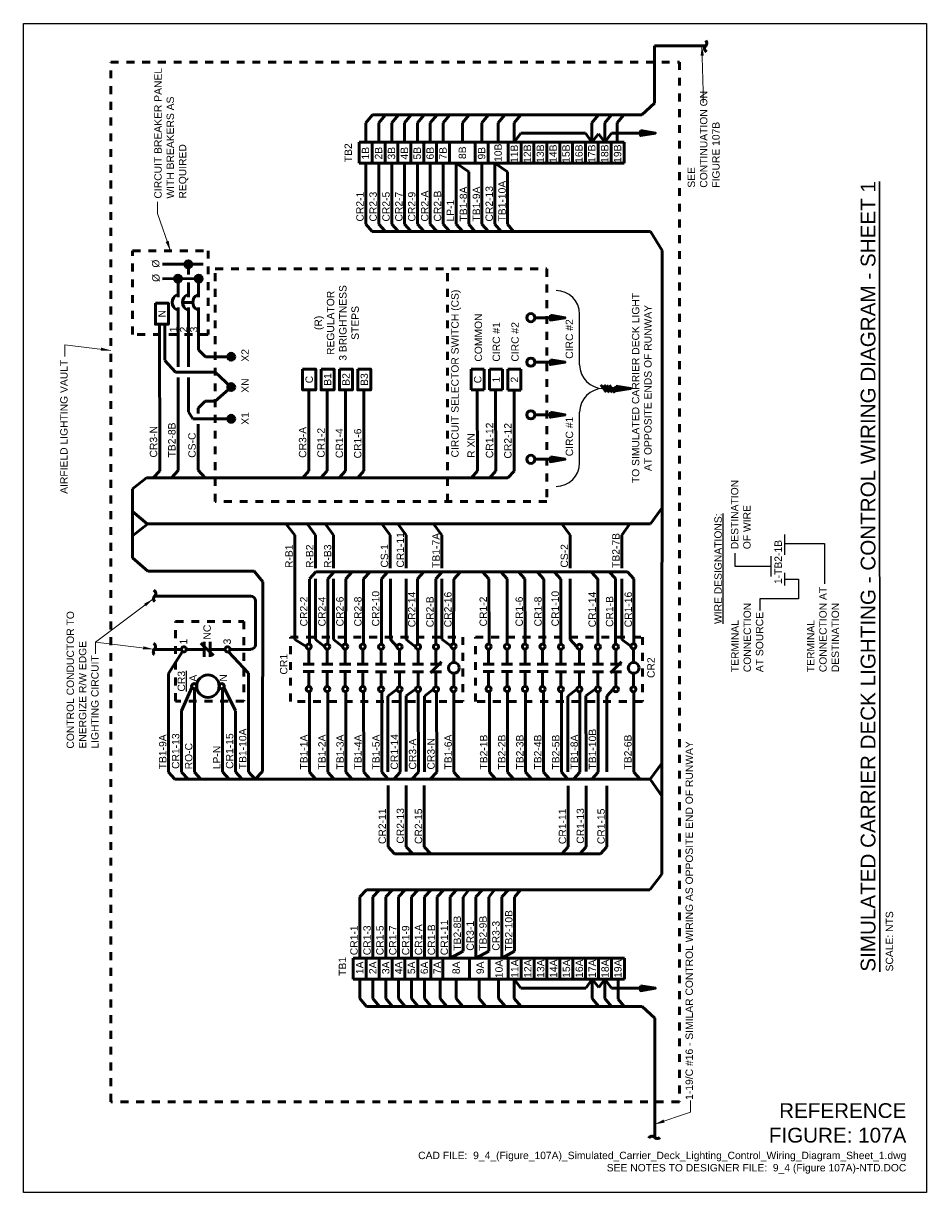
# Model space of a CAD drawing. Header units: inches. Extents: x 0 to 37.9, y 0 to 42.2.
import ezdxf
from ezdxf.enums import TextEntityAlignment as Align

# ---------------------------------------------------------------- set-up
doc = ezdxf.new("R2010")
doc.units = ezdxf.units.IN
doc.header["$LTSCALE"] = 0.5
doc.header["$MEASUREMENT"] = 0
doc.linetypes.add('HIDDEN2', pattern=[0.1875, 0.125, -0.0625])
doc.layers.get('0').update_dxf_attribs({"linetype": 'CONTINUOUS', "lineweight": 35})
for name, color, linetype, lineweight in [('E-AFLD-CIRC-SERS', 203, 'CONTINUOUS', 50), ('E-AFLD-DEVC', 23, 'CONTINUOUS', 50), ('E-AFLD-JBOX', 23, 'CONTINUOUS', 50), ('E-POWR-CIRC', 83, 'CONTINUOUS', 50), ('E-POWR-SWCH', 163, 'CONTINUOUS', 50), ('E-POWR-SWCH @ 1', 163, 'CONTINUOUS', 50), ('G-ANNO-RDME', 5, 'CONTINUOUS', 18)]:
    doc.layers.add(name, color=color, linetype=linetype, lineweight=lineweight)
doc.layers.add('G-ANNO-TEXT', color=7, linetype='CONTINUOUS')
doc.layers.add('G-ANNO-TTLB', color=7, linetype='CONTINUOUS')
doc.styles.add('00-E-TITLE-1_1', font='arial.ttf', dxfattribs={"height": 0.1875})
doc.styles.add('01-E-BLDG-1_1', font='arial.ttf', dxfattribs={"height": 0.09375})
doc.styles.add('ARIAL', font='arial.ttf')
doc.dimstyles.new('01-E-BLDG-1_1', dxfattribs={"dimtxt": 0.09375, "dimasz": 0.125, "dimexe": 0.0625, "dimexo": 0.0625, "dimgap": 0.0625, "dimtad": 1, "dimdec": 4, "dimzin": 3, "dimdsep": 46, "dimlunit": 4, "dimtxsty": '01-E-BLDG-1_1', "dimcen": 0.0625, "dimclrd": 1, "dimclre": 1, "dimclrt": 256, "dimazin": 0, "dimtfac": 1, "dimtdec": 4, "dimtmove": 1, "dimatfit": 3, "dimfxl": 1, "dimfrac": 2, "dimtolj": 1, "dimtzin": 3, "dimlwd": 0, "dimlwe": 0, "dimarcsym": 0})

# ---------------------------------------------------------------- blocks, each defined once
blk = doc.blocks.new('CPLTM')
at = {"color": 0, "linetype": 'Continuous'}
for centre, radius, start, end in [((-0.042, 0.046), 0.0616, 312.3419, 63.549), ((0.042, -0.044), 0.0612, 133.6326, 226.6061)]:
    blk.add_arc(centre, radius, start, end, dxfattribs=at)
blk = doc.blocks.new('G-TDT2')
at = {"linetype": 'ByBlock', "lineweight": -2}
h = blk.add_hatch(color=256, dxfattribs=at)
edge = h.paths.add_edge_path()
edge.add_arc((0, 0), 0.0444, 0, 360)
at = {"color": 0, "linetype": 'ByBlock', "lineweight": -2}
blk.add_circle((0, 0), 0.0444, dxfattribs=at)
blk = doc.blocks.new('CBMCAS')
at = {"color": 0, "linetype": 'Continuous'}
for p, q in [((-0.5, 0), (-0.315, 0)), ((0, 0), (-0.186, 0))]:
    blk.add_line(p, q, dxfattribs=at)
blk.add_arc((-0.25, -0.031), 0.106, 26.1692, 153.8303, dxfattribs=at)
at = {"linetype": 'Continuous', "style": 'ARIAL'}
for p in [(-0.071, 0.1), (-0.247, -0.078)]:
    blk.add_attdef('MOLDEDCASE_CB_1', text='', height=0.0938, dxfattribs=at).set_placement(p, align=Align.MIDDLE)
blk = doc.blocks.new('HRUN1')
at = {"linetype": 'Continuous'}
h = blk.add_hatch(color=0, dxfattribs=at)
h.dxf.hatch_style = 1
h.paths.add_polyline_path([(-0.092, 0.0625), (-0.092, -0.0625), (0.283, 0)])
at = {"linetype": 'Continuous', "flags": 128}
blk.add_lwpolyline([(-0.092, 0.0625), (0.283, 0), (-0.092, -0.0625)], close=True, dxfattribs=at)
blk = doc.blocks.new('RCNC')
at = {"color": 0, "linetype": 'Continuous'}
for p, q in [((0, 0), (0, -0.41675)), ((-0.176625, -0.676625), (0.17675, -0.32325)), ((-0.208375, -0.41675), (0.208375, -0.41675)), ((-0.208375, -0.58325), (0.208375, -0.58325)), ((0, -0.58325), (0, -1))]:
    blk.add_line(p, q, dxfattribs=at)

msp = doc.modelspace()

# ---------------------------------------------------------------- linework, layer by layer
at = {"layer": 'E-AFLD-DEVC'}
for p, q in [((4.266, 13.34), (4.266, 13.075)), ((4.432, 13.34), (4.266, 13.34)), ((4.598, 13.34), (4.432, 13.34)), ((4.432, 13.075), (4.432, 13.34)), ((4.596, 13.34), (4.596, 13.075)), ((4.761, 13.34), (4.596, 13.34)), ((4.759, 13.34), (4.759, 13.075)), ((4.925, 13.34), (4.759, 13.34)), ((4.923, 13.34), (4.923, 13.075)), ((5.089, 13.34), (4.923, 13.34)), ((5.086, 13.34), (5.086, 13.075)), ((5.252, 13.34), (5.086, 13.34)), ((5.25, 13.34), (5.25, 13.075)), ((5.416, 13.34), (5.25, 13.34)), ((5.414, 13.34), (5.414, 13.075)), ((5.741, 13.34), (5.414, 13.34)), ((5.741, 13.34), (5.741, 13.075)), ((5.905, 13.34), (5.741, 13.34)), ((5.905, 13.34), (5.905, 13.075)), ((6.157, 13.34), (5.905, 13.34)), ((6.157, 13.075), (6.157, 13.34)), ((6.323, 13.34), (6.157, 13.34)), ((6.323, 13.34), (6.323, 13.075)), ((6.488, 13.34), (6.323, 13.34)), ((6.486, 13.34), (6.486, 13.075)), ((6.652, 13.34), (6.486, 13.34)), ((6.65, 13.34), (6.65, 13.075)), ((6.816, 13.34), (6.65, 13.34)), ((6.814, 13.34), (6.814, 13.075)), ((6.979, 13.34), (6.814, 13.34)), ((6.977, 13.34), (6.977, 13.075)), ((7.143, 13.34), (6.977, 13.34)), ((7.141, 13.34), (7.141, 13.075)), ((7.307, 13.34), (7.141, 13.34)), ((7.304, 13.34), (7.304, 13.075)), ((7.47, 13.34), (7.304, 13.34)), ((7.468, 13.34), (7.468, 13.075)), ((7.634, 13.34), (7.468, 13.34)), ((7.634, 13.075), (7.634, 13.34)), ((4.266, 13.075), (4.432, 13.075)), ((4.432, 13.075), (4.598, 13.075)), ((4.596, 13.075), (4.761, 13.075)), ((4.759, 13.075), (4.925, 13.075)), ((4.923, 13.075), (5.089, 13.075)), ((5.086, 13.075), (5.252, 13.075)), ((5.25, 13.075), (5.416, 13.075)), ((5.414, 13.075), (5.741, 13.075)), ((5.741, 13.075), (5.905, 13.075)), ((5.905, 13.075), (6.157, 13.075)), ((6.157, 13.075), (6.323, 13.075)), ((6.323, 13.075), (6.488, 13.075)), ((6.486, 13.075), (6.652, 13.075)), ((6.65, 13.075), (6.816, 13.075)), ((6.814, 13.075), (6.979, 13.075)), ((6.977, 13.075), (7.143, 13.075)), ((7.141, 13.075), (7.307, 13.075)), ((7.304, 13.075), (7.47, 13.075)), ((7.468, 13.075), (7.634, 13.075)), ((5.689, 10.459), (5.689, 10.194)), ((5.855, 10.459), (5.689, 10.459)), ((5.855, 10.194), (5.855, 10.459)), ((5.922, 10.459), (5.922, 10.194)), ((6.088, 10.459), (5.922, 10.459)), ((6.088, 10.194), (6.088, 10.459)), ((6.155, 10.458), (6.155, 10.192)), ((6.321, 10.458), (6.155, 10.458)), ((6.321, 10.192), (6.321, 10.458)), ((5.689, 10.194), (5.855, 10.194)), ((5.922, 10.194), (6.088, 10.194)), ((6.155, 10.192), (6.321, 10.192)), ((4.19, 2.713), (4.19, 2.979)), ((4.19, 2.979), (4.356, 2.979)), ((4.356, 2.979), (4.356, 2.713)), ((4.356, 2.979), (4.522, 2.979)), ((4.52, 2.713), (4.52, 2.979)), ((4.52, 2.979), (4.686, 2.979)), ((4.684, 2.713), (4.684, 2.979)), ((4.684, 2.979), (4.849, 2.979)), ((4.847, 2.713), (4.847, 2.979)), ((4.847, 2.979), (5.013, 2.979)), ((5.011, 2.713), (5.011, 2.979)), ((5.011, 2.979), (5.177, 2.979)), ((5.011, 2.979), (5.252, 2.979)), ((5.175, 2.713), (5.175, 2.979)), ((5.175, 2.979), (5.415, 2.979)), ((5.329, 2.713), (5.329, 2.979)), ((5.415, 2.979), (5.666, 2.979)), ((5.666, 2.713), (5.666, 2.979)), ((5.666, 2.979), (5.918, 2.979)), ((5.918, 2.713), (5.918, 2.979)), ((5.918, 2.979), (6.159, 2.979)), ((6.159, 2.979), (6.159, 2.713)), ((6.159, 2.979), (6.325, 2.979)), ((6.325, 2.979), (6.491, 2.979)), ((6.325, 2.979), (6.325, 2.713)), ((6.489, 2.713), (6.489, 2.979)), ((6.489, 2.979), (6.654, 2.979)), ((6.652, 2.713), (6.652, 2.979)), ((6.652, 2.979), (6.818, 2.979)), ((6.816, 2.713), (6.816, 2.979)), ((6.816, 2.979), (6.982, 2.979)), ((6.979, 2.713), (6.979, 2.979)), ((6.979, 2.979), (7.145, 2.979)), ((7.143, 2.713), (7.143, 2.979)), ((7.143, 2.979), (7.309, 2.979)), ((7.307, 2.713), (7.307, 2.979)), ((7.307, 2.979), (7.472, 2.979)), ((7.47, 2.713), (7.47, 2.979)), ((7.47, 2.979), (7.636, 2.979)), ((7.636, 2.979), (7.636, 2.713)), ((4.356, 2.713), (4.19, 2.713)), ((4.522, 2.713), (4.356, 2.713)), ((4.686, 2.713), (4.52, 2.713)), ((4.849, 2.713), (4.684, 2.713)), ((5.013, 2.713), (4.847, 2.713)), ((5.177, 2.713), (5.011, 2.713)), ((5.415, 2.713), (5.175, 2.713)), ((5.666, 2.713), (5.415, 2.713)), ((5.918, 2.713), (5.666, 2.713)), ((6.159, 2.713), (5.918, 2.713)), ((6.325, 2.713), (6.159, 2.713)), ((6.491, 2.713), (6.325, 2.713)), ((6.654, 2.713), (6.489, 2.713)), ((6.818, 2.713), (6.652, 2.713)), ((6.982, 2.713), (6.816, 2.713)), ((7.145, 2.713), (6.979, 2.713)), ((7.309, 2.713), (7.143, 2.713)), ((7.472, 2.713), (7.307, 2.713)), ((7.636, 2.713), (7.47, 2.713))]:
    msp.add_line(p, q, dxfattribs=at)
at = {"layer": 'E-AFLD-DEVC', "linetype": 'HIDDEN2'}
for p, q in [((1.388, 10.899), (1.388, 11.963)), ((1.388, 11.963), (2.347, 11.963)), ((2.347, 11.963), (2.347, 10.899)), ((2.438, 8.777), (2.438, 11.733)), ((2.438, 11.733), (6.648, 11.733)), ((5.39, 8.777), (5.39, 11.733)), ((6.648, 11.733), (6.648, 8.777)), ((2.347, 10.899), (1.388, 10.899)), ((6.648, 8.777), (2.438, 8.777)), ((1.934, 6.242), (1.934, 7.255)), ((1.934, 7.255), (2.801, 7.255)), ((2.801, 7.255), (2.801, 6.242)), ((3.393, 6.239), (3.393, 7.056)), ((3.393, 7.056), (5.581, 7.056)), ((5.581, 7.056), (5.581, 6.239)), ((5.743, 6.239), (5.743, 7.056)), ((5.743, 7.056), (7.865, 7.056)), ((7.865, 7.056), (7.865, 6.239)), ((2.801, 6.242), (1.934, 6.242)), ((5.581, 6.239), (3.393, 6.239)), ((7.865, 6.239), (5.743, 6.239))]:
    msp.add_line(p, q, dxfattribs=at)
at = {"layer": 'E-AFLD-DEVC'}
for points in [[(1.677, 11.295), (1.677, 11.029), (1.843, 11.029), (1.843, 11.295)], [(3.548, 10.459), (3.548, 10.194), (3.714, 10.194), (3.714, 10.459)], [(3.782, 10.46), (3.782, 10.195), (3.947, 10.195), (3.947, 10.46)], [(4.015, 10.46), (4.015, 10.195), (4.181, 10.195), (4.181, 10.46)], [(4.248, 10.459), (4.248, 10.194), (4.414, 10.194), (4.414, 10.459)]]:
    msp.add_lwpolyline(points, close=True, dxfattribs=at)
for centre, radius in [((5.469, 6.664), 0.0685), ((7.753, 6.664), 0.0685), ((2.345, 6.432), 0.143)]:
    msp.add_circle(centre, radius, dxfattribs=at)
at = {"layer": 'E-AFLD-JBOX', "linetype": 'HIDDEN2'}
for p, q in [((1.11, 1.153), (1.11, 14.359)), ((1.11, 14.359), (8.334, 14.359)), ((8.334, 14.359), (8.334, 1.153)), ((8.334, 1.153), (1.11, 1.153))]:
    msp.add_line(p, q, dxfattribs=at)
at = {"layer": 'E-POWR-CIRC'}
for p, q in [((8.019, 13.838), (8.019, 14.565)), ((8.019, 14.565), (8.669, 14.565)), ((7.858, 13.689), (8.019, 13.838)), ((4.35, 13.588), (4.434, 13.689)), ((4.434, 13.689), (7.858, 13.689)), ((4.516, 13.588), (4.6, 13.689)), ((4.679, 13.588), (4.764, 13.689)), ((4.843, 13.588), (4.928, 13.689)), ((5.007, 13.588), (5.091, 13.689)), ((5.17, 13.588), (5.255, 13.689)), ((5.334, 13.588), (5.419, 13.689)), ((5.577, 13.588), (5.662, 13.689)), ((5.825, 13.588), (5.91, 13.689)), ((6.031, 13.588), (6.116, 13.689)), ((6.234, 13.587), (6.32, 13.689)), ((7.222, 13.588), (7.307, 13.689)), ((7.386, 13.588), (7.471, 13.689)), ((7.545, 13.588), (7.63, 13.689)), ((4.35, 13.34), (4.35, 13.588)), ((4.516, 13.34), (4.516, 13.588)), ((4.679, 13.34), (4.679, 13.588)), ((4.843, 13.34), (4.843, 13.588)), ((5.007, 13.34), (5.007, 13.588)), ((5.17, 13.34), (5.17, 13.588)), ((5.334, 13.34), (5.334, 13.588)), ((5.577, 13.34), (5.577, 13.588)), ((5.825, 13.34), (5.825, 13.588)), ((6.031, 13.34), (6.031, 13.588)), ((6.234, 13.34), (6.234, 13.587)), ((7.222, 13.34), (7.222, 13.588)), ((7.386, 13.34), (7.386, 13.588)), ((7.545, 13.34), (7.545, 13.588)), ((6.236, 13.34), (6.32, 13.457)), ((6.32, 13.457), (7.143, 13.457)), ((7.143, 13.457), (7.222, 13.34)), ((7.222, 13.34), (7.307, 13.447)), ((7.307, 13.447), (7.386, 13.34)), ((7.386, 13.34), (7.47, 13.457)), ((7.47, 13.457), (8.029, 13.457)), ((4.35, 13.077), (4.35, 12.299)), ((4.516, 13.077), (4.516, 12.299)), ((4.679, 13.077), (4.679, 12.299)), ((4.843, 13.077), (4.843, 12.299)), ((5.007, 13.077), (5.007, 12.299)), ((5.17, 13.077), (5.17, 12.299)), ((5.334, 13.077), (5.334, 12.299)), ((5.498, 13.075), (5.498, 12.299)), ((5.498, 13.075), (5.661, 12.964)), ((5.825, 13.077), (5.825, 12.299)), ((5.989, 13.075), (6.152, 12.964)), ((5.989, 13.075), (5.989, 12.299)), ((5.661, 12.964), (5.661, 12.3)), ((6.152, 12.964), (6.152, 12.3)), ((4.35, 12.299), (4.433, 12.207)), ((7.967, 12.207), (4.433, 12.207)), ((4.516, 12.299), (4.597, 12.21)), ((4.679, 12.299), (4.761, 12.21)), ((4.843, 12.299), (4.924, 12.21)), ((5.007, 12.299), (5.088, 12.21)), ((5.17, 12.299), (5.252, 12.21)), ((5.334, 12.299), (5.415, 12.21)), ((5.498, 12.299), (5.581, 12.207)), ((5.661, 12.3), (5.734, 12.207)), ((5.825, 12.299), (5.909, 12.207)), ((5.989, 12.299), (6.072, 12.207)), ((6.152, 12.3), (6.225, 12.207)), ((8.116, 11.965), (7.967, 12.207)), ((8.113, 4.043), (8.116, 11.965)), ((1.768, 11.791), (2.286, 11.791)), ((2.096, 11.659), (2.096, 11.791)), ((1.768, 11.606), (2.286, 11.61)), ((1.965, 11.557), (1.965, 11.607)), ((2.226, 11.557), (2.226, 11.609)), ((2.021, 11.307), (2.151, 11.307)), ((1.731, 11.028), (1.732, 9.169)), ((1.796, 10.573), (1.796, 11.028)), ((1.965, 10.487), (1.965, 11.057)), ((2.096, 10.487), (2.096, 11.057)), ((2.226, 10.705), (2.226, 11.057)), ((6.499, 11.112), (6.883, 11.112)), ((2.312, 10.616), (2.226, 10.705)), ((1.933, 10.419), (1.796, 10.57)), ((2.64, 10.616), (2.312, 10.616)), ((6.499, 10.547), (6.883, 10.547)), ((2.437, 10.419), (1.933, 10.419)), ((2.64, 10.231), (2.437, 10.419)), ((1.966, 10.352), (1.966, 9.17)), ((2.096, 10.352), (2.096, 9.918)), ((7.402, 10.165), (7.338, 10.261)), ((7.441, 10.163), (7.377, 10.259)), ((7.478, 10.161), (7.414, 10.257)), ((7.512, 10.158), (7.448, 10.254)), ((2.437, 10.052), (2.64, 10.231)), ((3.626, 10.19), (3.627, 9.165)), ((3.859, 10.191), (3.861, 9.167)), ((4.093, 10.191), (4.094, 9.167)), ((4.326, 10.19), (4.327, 9.165)), ((5.767, 10.19), (5.768, 9.165)), ((6, 10.19), (6.001, 9.165)), ((6.233, 10.188), (6.234, 9.164)), ((7.367, 10.213), (7.714, 10.213)), ((2.22, 9.965), (2.31, 10.052)), ((2.22, 9.895), (2.22, 9.965)), ((2.31, 10.052), (2.437, 10.052)), ((2.096, 9.918), (2.153, 9.828)), ((2.153, 9.828), (2.64, 9.828)), ((6.499, 9.879), (6.883, 9.879)), ((2.22, 9.761), (2.219, 9.175)), ((6.499, 9.314), (6.883, 9.314)), ((1.388, 8.938), (1.565, 9.077)), ((1.565, 9.077), (6.155, 9.077)), ((1.732, 9.169), (1.649, 9.077)), ((1.966, 9.17), (1.881, 9.077)), ((2.219, 9.175), (2.308, 9.077)), ((3.627, 9.165), (3.546, 9.076)), ((3.861, 9.167), (3.779, 9.078)), ((4.094, 9.167), (4.012, 9.078)), ((4.327, 9.165), (4.246, 9.076)), ((5.768, 9.165), (5.687, 9.076)), ((6.001, 9.165), (5.92, 9.076)), ((6.234, 9.164), (6.155, 9.077)), ((1.388, 8.062), (1.388, 8.938)), ((1.572, 8.496), (1.388, 8.651)), ((7.966, 8.496), (8.113, 8.695)), ((1.388, 8.341), (1.579, 8.496)), ((1.579, 8.496), (7.966, 8.496)), ((3.447, 8.349), (3.339, 8.489)), ((3.71, 8.349), (3.61, 8.489)), ((3.938, 8.35), (3.838, 8.49)), ((4.661, 8.35), (4.556, 8.496)), ((4.862, 8.35), (4.757, 8.496)), ((5.315, 8.35), (5.211, 8.496)), ((6.945, 8.35), (6.841, 8.496)), ((7.601, 8.35), (7.706, 8.496)), ((3.447, 8.349), (3.447, 7.025)), ((3.71, 7.933), (3.71, 8.349)), ((3.938, 7.933), (3.938, 8.35)), ((4.661, 7.933), (4.661, 8.35)), ((4.862, 7.933), (4.862, 8.35)), ((5.315, 7.933), (5.315, 8.35)), ((6.945, 7.933), (6.945, 8.35)), ((7.601, 7.933), (7.601, 8.35)), ((1.579, 7.892), (1.388, 8.062)), ((2.933, 7.892), (1.579, 7.892)), ((3.044, 7.758), (2.933, 7.892)), ((3.635, 7.796), (3.716, 7.885)), ((3.716, 7.885), (7.677, 7.886)), ((3.866, 7.796), (3.947, 7.885)), ((4.095, 7.796), (4.176, 7.885)), ((4.323, 7.796), (4.404, 7.885)), ((4.549, 7.794), (4.63, 7.883)), ((5.008, 7.794), (5.089, 7.883)), ((5.238, 7.795), (5.32, 7.884)), ((5.467, 7.792), (5.548, 7.881)), ((5.915, 7.797), (5.834, 7.886)), ((6.146, 7.797), (6.064, 7.886)), ((6.372, 7.797), (6.291, 7.886)), ((6.611, 7.793), (6.53, 7.882)), ((6.829, 7.793), (6.748, 7.882)), ((7.299, 7.793), (7.217, 7.882)), ((7.521, 7.8), (7.439, 7.889)), ((7.757, 7.796), (7.676, 7.885)), ((3.036, 5.35), (3.044, 7.758)), ((3.635, 6.965), (3.635, 7.793)), ((3.711, 7.795), (3.711, 7.025)), ((3.866, 6.968), (3.866, 7.795)), ((3.939, 7.795), (3.939, 7.025)), ((4.094, 6.968), (4.095, 7.795)), ((4.322, 6.965), (4.323, 7.795)), ((4.548, 6.965), (4.549, 7.794)), ((4.664, 7.795), (4.664, 7.024)), ((4.865, 7.795), (4.865, 7.025)), ((5.007, 6.964), (5.008, 7.794)), ((5.238, 6.964), (5.238, 7.795)), ((5.318, 7.795), (5.318, 7.029)), ((5.466, 6.972), (5.467, 7.792)), ((5.916, 6.967), (5.915, 7.796)), ((6.146, 6.968), (6.146, 7.796)), ((6.373, 6.968), (6.372, 7.796)), ((6.612, 6.963), (6.611, 7.793)), ((6.83, 6.965), (6.829, 7.793)), ((6.948, 7.796), (6.948, 7.025)), ((7.299, 6.965), (7.299, 7.796)), ((7.521, 6.964), (7.521, 7.8)), ((7.603, 7.796), (7.603, 7.025)), ((7.757, 6.971), (7.757, 7.796)), ((2.889, 7.574), (1.668, 7.574)), ((2.948, 6.959), (2.948, 7.515)), ((3.447, 7.025), (3.593, 6.935)), ((3.711, 7.025), (3.827, 6.935)), ((3.939, 7.025), (4.055, 6.935)), ((4.664, 7.024), (4.747, 6.932)), ((4.865, 7.025), (4.982, 6.932)), ((5.318, 7.029), (5.433, 6.939)), ((6.948, 7.025), (7.032, 6.933)), ((7.603, 7.025), (7.717, 6.939)), ((1.665, 6.9), (2.008, 6.9)), ((1.843, 6.595), (2.023, 6.873)), ((2.073, 6.9), (2.109, 6.9)), ((2.858, 6.597), (2.607, 6.87)), ((2.627, 6.9), (2.889, 6.9)), ((5.469, 6.907), (5.469, 6.736)), ((7.753, 6.907), (7.753, 6.736)), ((1.843, 6.595), (1.843, 5.342)), ((2.858, 6.597), (2.859, 5.343)), ((5.469, 6.427), (5.469, 6.595)), ((7.753, 6.427), (7.753, 6.595)), ((2.009, 6.118), (2.141, 6.417)), ((2.172, 6.399), (2.172, 5.342)), ((2.529, 6.401), (2.529, 5.343)), ((2.695, 6.123), (2.547, 6.415)), ((4.631, 6.306), (4.747, 6.393)), ((4.862, 6.309), (4.982, 6.393)), ((5.096, 6.306), (5.21, 6.393)), ((6.916, 6.306), (7.032, 6.393)), ((7.147, 6.309), (7.266, 6.393)), ((7.413, 6.306), (7.494, 6.395)), ((3.636, 6.366), (3.636, 5.339)), ((3.867, 6.363), (3.867, 5.339)), ((4.095, 6.363), (4.095, 5.339)), ((4.323, 6.366), (4.324, 5.339)), ((4.554, 6.362), (4.552, 5.339)), ((4.632, 5.344), (4.631, 6.306)), ((4.785, 6.363), (4.787, 5.338)), ((4.864, 5.347), (4.862, 6.309)), ((5.017, 6.361), (5.018, 5.341)), ((5.097, 5.344), (5.096, 6.306)), ((5.25, 6.363), (5.251, 5.338)), ((5.47, 6.363), (5.469, 5.338)), ((5.92, 6.366), (5.92, 5.339)), ((6.151, 6.363), (6.151, 5.339)), ((6.379, 6.363), (6.38, 5.339)), ((6.607, 6.366), (6.608, 5.339)), ((6.838, 6.363), (6.837, 5.339)), ((6.917, 5.344), (6.916, 6.306)), ((7.07, 6.363), (7.071, 5.338)), ((7.148, 5.347), (7.147, 6.309)), ((7.301, 6.361), (7.302, 5.341)), ((7.414, 5.344), (7.413, 6.306)), ((7.755, 6.363), (7.754, 5.338)), ((2.009, 6.12), (2.009, 5.342)), ((2.695, 6.121), (2.695, 5.343)), ((2.944, 5.25), (3.036, 5.35)), ((7.963, 5.25), (8.114, 5.459)), ((1.843, 5.342), (1.926, 5.25)), ((7.963, 5.25), (1.926, 5.25)), ((2.009, 5.342), (2.092, 5.25)), ((2.172, 5.342), (2.256, 5.25)), ((2.529, 5.343), (2.614, 5.25)), ((2.695, 5.343), (2.78, 5.25)), ((2.859, 5.343), (2.944, 5.25)), ((3.636, 5.339), (3.717, 5.25)), ((3.867, 5.339), (3.948, 5.25)), ((4.095, 5.339), (4.177, 5.25)), ((4.324, 5.339), (4.405, 5.25)), ((4.552, 5.339), (4.634, 5.25)), ((4.787, 5.338), (4.705, 5.249)), ((5.018, 5.341), (4.937, 5.252)), ((5.251, 5.338), (5.17, 5.249)), ((5.469, 5.338), (5.55, 5.249)), ((5.92, 5.339), (6.002, 5.25)), ((6.151, 5.339), (6.232, 5.25)), ((6.38, 5.339), (6.461, 5.25)), ((6.608, 5.339), (6.69, 5.25)), ((6.837, 5.339), (6.918, 5.25)), ((7.071, 5.338), (6.99, 5.249)), ((7.302, 5.341), (7.221, 5.252)), ((7.754, 5.338), (7.835, 5.249)), ((8.114, 5.029), (7.963, 5.25)), ((4.633, 5.171), (4.633, 4.393)), ((4.863, 5.171), (4.863, 4.393)), ((5.092, 5.171), (5.092, 4.393)), ((6.921, 5.168), (6.921, 4.39)), ((7.15, 5.168), (7.15, 4.39)), ((7.413, 5.168), (7.413, 4.39)), ((4.633, 4.393), (4.716, 4.301)), ((4.863, 4.393), (4.947, 4.301)), ((5.092, 4.393), (5.176, 4.301)), ((6.921, 4.39), (6.842, 4.303)), ((7.15, 4.39), (7.07, 4.303)), ((7.413, 4.39), (7.333, 4.303)), ((7.333, 4.303), (4.716, 4.301)), ((7.958, 3.847), (8.113, 4.043)), ((4.274, 3.755), (4.359, 3.847)), ((4.274, 2.976), (4.274, 3.755)), ((4.359, 3.847), (7.958, 3.847)), ((4.44, 3.755), (4.525, 3.847)), ((4.44, 2.976), (4.44, 3.755)), ((4.604, 3.755), (4.688, 3.847)), ((4.604, 2.976), (4.604, 3.755)), ((4.767, 3.755), (4.852, 3.847)), ((4.767, 2.976), (4.767, 3.755)), ((4.931, 3.755), (5.016, 3.847)), ((4.931, 2.976), (4.931, 3.755)), ((5.095, 3.755), (5.179, 3.847)), ((5.095, 2.976), (5.095, 3.755)), ((5.258, 3.755), (5.343, 3.847)), ((5.258, 2.976), (5.258, 3.755)), ((5.422, 3.755), (5.503, 3.844)), ((5.422, 2.979), (5.422, 3.755)), ((5.586, 3.753), (5.659, 3.847)), ((5.586, 3.065), (5.586, 3.753)), ((5.749, 3.755), (5.834, 3.847)), ((5.749, 2.979), (5.749, 3.755)), ((5.913, 3.753), (5.986, 3.847)), ((5.913, 3.065), (5.913, 3.753)), ((6.077, 3.755), (6.161, 3.847)), ((6.077, 2.979), (6.077, 3.755)), ((6.24, 3.753), (6.314, 3.847)), ((6.24, 3.065), (6.24, 3.753)), ((5.422, 2.979), (5.586, 3.065)), ((5.749, 2.979), (5.913, 3.065)), ((6.077, 2.979), (6.24, 3.065)), ((4.274, 2.713), (4.274, 2.465)), ((4.44, 2.713), (4.44, 2.465)), ((4.604, 2.713), (4.604, 2.465)), ((4.767, 2.713), (4.767, 2.465)), ((4.931, 2.713), (4.931, 2.465)), ((5.095, 2.713), (5.095, 2.465)), ((5.295, 2.713), (5.295, 2.466)), ((5.499, 2.713), (5.499, 2.465)), ((5.792, 2.713), (5.792, 2.466)), ((6.038, 2.713), (6.038, 2.466)), ((6.236, 2.713), (6.236, 2.464)), ((6.236, 2.713), (6.32, 2.596)), ((7.145, 2.596), (7.225, 2.713)), ((7.225, 2.713), (7.225, 2.466)), ((7.225, 2.713), (7.309, 2.606)), ((7.309, 2.606), (7.388, 2.713)), ((7.388, 2.713), (7.388, 2.466)), ((7.388, 2.713), (7.472, 2.596)), ((7.555, 2.713), (7.555, 2.455)), ((6.32, 2.596), (7.145, 2.596)), ((7.472, 2.596), (8.029, 2.596)), ((4.274, 2.465), (4.359, 2.365)), ((4.44, 2.465), (4.525, 2.365)), ((4.604, 2.465), (4.688, 2.365)), ((4.767, 2.465), (4.852, 2.365)), ((4.931, 2.465), (5.016, 2.365)), ((5.095, 2.465), (5.179, 2.365)), ((5.295, 2.466), (5.38, 2.365)), ((5.499, 2.465), (5.584, 2.365)), ((5.792, 2.466), (5.876, 2.365)), ((6.038, 2.466), (6.123, 2.365)), ((6.236, 2.464), (6.318, 2.367)), ((7.225, 2.466), (7.31, 2.365)), ((7.388, 2.466), (7.473, 2.365)), ((7.555, 2.455), (7.631, 2.365)), ((4.359, 2.365), (7.861, 2.365)), ((7.861, 2.365), (8.021, 2.215)), ((8.021, 2.215), (8.021, 0.701))]:
    msp.add_line(p, q, dxfattribs=at)
for centre, radius in [((6.447, 11.112), 0.0519), ((6.447, 10.547), 0.0519), ((6.447, 9.879), 0.0519), ((6.447, 9.314), 0.0519), ((2.04, 6.9), 0.0325), ((2.594, 6.9), 0.0325), ((3.625, 6.935), 0.0325), ((3.86, 6.935), 0.0325), ((4.088, 6.935), 0.0325), ((4.311, 6.935), 0.0325), ((4.545, 6.932), 0.0325), ((4.779, 6.932), 0.0325), ((5.014, 6.932), 0.0325), ((5.242, 6.932), 0.0325), ((5.465, 6.939), 0.0325), ((5.91, 6.935), 0.0325), ((6.144, 6.935), 0.0325), ((6.372, 6.935), 0.0325), ((6.595, 6.935), 0.0325), ((6.829, 6.932), 0.0325), ((7.064, 6.932), 0.0325), ((7.299, 6.932), 0.0325), ((7.527, 6.932), 0.0325), ((7.75, 6.939), 0.0325), ((2.17, 6.432), 0.0325), ((2.52, 6.432), 0.0325), ((3.626, 6.396), 0.0325), ((3.86, 6.396), 0.0325), ((4.089, 6.396), 0.0325), ((4.311, 6.396), 0.0325), ((4.545, 6.393), 0.0325), ((4.78, 6.393), 0.0325), ((5.014, 6.393), 0.0325), ((5.242, 6.393), 0.0325), ((5.465, 6.393), 0.0325), ((5.91, 6.396), 0.0325), ((6.145, 6.396), 0.0325), ((6.373, 6.396), 0.0325), ((6.596, 6.396), 0.0325), ((6.829, 6.393), 0.0325), ((7.064, 6.393), 0.0325), ((7.299, 6.393), 0.0325), ((7.527, 6.393), 0.0325), ((7.75, 6.393), 0.0325)]:
    msp.add_circle(centre, radius, dxfattribs=at)
for centre, start, end in [((2.889, 7.515), 0, 90), ((2.889, 6.959), 270, 0)]:
    msp.add_arc(centre, 0.0586, start, end, dxfattribs=at)
at = {"layer": 'E-POWR-SWCH', "linetype": 'Continuous'}
for p, q in [((3.626, 6.712), (3.626, 6.903)), ((3.86, 6.712), (3.86, 6.902)), ((4.088, 6.712), (4.088, 6.902)), ((4.311, 6.712), (4.311, 6.902)), ((4.545, 6.71), (4.545, 6.9)), ((4.779, 6.71), (4.779, 6.9)), ((5.014, 6.71), (5.014, 6.9)), ((5.242, 6.71), (5.242, 6.9)), ((5.91, 6.712), (5.91, 6.903)), ((6.145, 6.712), (6.145, 6.902)), ((6.373, 6.712), (6.373, 6.902)), ((6.596, 6.712), (6.596, 6.902)), ((6.829, 6.71), (6.829, 6.9)), ((7.064, 6.71), (7.064, 6.9)), ((7.299, 6.71), (7.299, 6.9)), ((7.527, 6.71), (7.527, 6.9)), ((3.696, 6.712), (3.556, 6.712)), ((3.93, 6.712), (3.79, 6.712)), ((4.158, 6.712), (4.018, 6.712)), ((4.381, 6.712), (4.241, 6.712)), ((4.615, 6.71), (4.475, 6.71)), ((4.85, 6.71), (4.709, 6.71)), ((5.084, 6.71), (4.944, 6.71)), ((5.312, 6.742), (5.172, 6.602)), ((5.312, 6.71), (5.172, 6.71)), ((5.98, 6.712), (5.84, 6.712)), ((6.215, 6.712), (6.075, 6.712)), ((6.443, 6.712), (6.303, 6.712)), ((6.666, 6.712), (6.526, 6.712)), ((6.899, 6.71), (6.759, 6.71)), ((7.134, 6.71), (6.994, 6.71)), ((7.369, 6.71), (7.229, 6.71)), ((7.597, 6.742), (7.457, 6.602)), ((7.597, 6.71), (7.457, 6.71)), ((3.696, 6.619), (3.556, 6.619)), ((3.626, 6.428), (3.626, 6.619)), ((3.93, 6.619), (3.79, 6.619)), ((3.86, 6.428), (3.86, 6.619)), ((4.158, 6.619), (4.018, 6.619)), ((4.088, 6.428), (4.088, 6.619)), ((4.381, 6.619), (4.241, 6.619)), ((4.311, 6.428), (4.311, 6.619)), ((4.615, 6.616), (4.475, 6.616)), ((4.545, 6.426), (4.545, 6.616)), ((4.85, 6.616), (4.709, 6.616)), ((4.779, 6.426), (4.779, 6.616)), ((5.084, 6.616), (4.944, 6.616)), ((5.014, 6.426), (5.014, 6.616)), ((5.312, 6.616), (5.172, 6.616)), ((5.242, 6.426), (5.242, 6.616)), ((5.98, 6.619), (5.84, 6.619)), ((5.91, 6.428), (5.91, 6.619)), ((6.215, 6.619), (6.075, 6.619)), ((6.145, 6.428), (6.145, 6.619)), ((6.443, 6.619), (6.303, 6.619)), ((6.373, 6.428), (6.373, 6.619)), ((6.666, 6.619), (6.526, 6.619)), ((6.596, 6.428), (6.596, 6.619)), ((6.899, 6.616), (6.759, 6.616)), ((6.829, 6.426), (6.829, 6.616)), ((7.134, 6.616), (6.994, 6.616)), ((7.064, 6.426), (7.064, 6.616)), ((7.369, 6.616), (7.229, 6.616)), ((7.299, 6.426), (7.299, 6.616)), ((7.597, 6.616), (7.457, 6.616)), ((7.527, 6.426), (7.527, 6.616))]:
    msp.add_line(p, q, dxfattribs=at)
at = {"layer": 'G-ANNO-TEXT', "linetype": 'Continuous', "lineweight": 30}
msp.add_line((10.881, 2.806), (10.877, 12.841), dxfattribs=at)
at = {"layer": 'G-ANNO-TEXT'}
for p, q in [((7.067, 10.513), (7.067, 11.157)), ((7.067, 9.269), (7.067, 9.913)), ((9.674, 8.099), (9.674, 8.357)), ((9.674, 8.243), (10.177, 8.243)), ((10.177, 8.243), (10.177, 7.733)), ((9.041, 7.954), (9.041, 8.121)), ((9.498, 7.826), (9.498, 8.082)), ((9.498, 7.954), (9.041, 7.954)), ((9.674, 7.71), (9.674, 7.873)), ((9.674, 7.791), (9.846, 7.791)), ((9.846, 7.791), (9.846, 7.543)), ((9.846, 7.543), (9.355, 7.543)), ((9.355, 7.543), (9.355, 7.394))]:
    msp.add_line(p, q, dxfattribs=at)
for centre, start, end in [((6.767, 11.157), 0, 90), ((7.367, 10.513), 180, 270), ((7.367, 9.913), 90, 180), ((6.767, 9.269), 270, 0)]:
    msp.add_arc(centre, 0.3, start, end, dxfattribs=at)
at = {"layer": 'G-ANNO-TTLB'}
msp.add_lwpolyline([(0, 14.85), (11.475, 14.85), (11.475, 0), (0, 0)], close=True, dxfattribs=at)

# ---------------------------------------------------------------- block references
at = {"layer": 'E-AFLD-CIRC-SERS', "xscale": 0.5, "yscale": 0.5, "zscale": 0.5}
for p in [(7.887, 13.457), (6.741, 11.112), (6.741, 10.547), (7.572, 10.213), (6.741, 9.879), (6.741, 9.314), (7.887, 2.596)]:
    msp.add_blockref('HRUN1', p, dxfattribs=at)
at = {"layer": 'E-POWR-CIRC', "xscale": 0.75, "yscale": 0.75, "zscale": 0.75}
for p, rotation in [((8.669, 14.565), 180), ((8.021, 0.701), 90)]:
    msp.add_blockref('CPLTM', p, dxfattribs=dict(at, rotation=rotation))
at = {"layer": 'E-POWR-CIRC', "rotation": 90}
for p in [(2.096, 11.791), (1.965, 11.607), (2.226, 11.607), (2.64, 10.616), (2.64, 10.231), (2.64, 9.828)]:
    msp.add_blockref('G-TDT2', p, dxfattribs=at)
at = {"layer": 'E-POWR-CIRC', "xscale": 0.75, "yscale": 0.75, "zscale": 0.75}
for p in [(1.668, 7.574), (1.665, 6.9)]:
    msp.add_blockref('CPLTM', p, dxfattribs=at)
at = {"layer": 'E-POWR-SWCH', "xscale": 0.4529079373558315, "yscale": 0.4529079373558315, "zscale": 0.4529079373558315, "rotation": 90}
msp.add_blockref('RCNC', (2.109, 6.9), dxfattribs=at)
at = {"layer": 'E-POWR-SWCH @ 1', "rotation": 90}
for p in [(1.965, 11.557), (2.096, 11.557), (2.226, 11.557)]:
    msp.add_blockref('CBMCAS', p, dxfattribs=at)

# ---------------------------------------------------------------- texts
at = {"layer": 'G-ANNO-RDME', "attachment_point": 9, "rotation": 0}
for s, insert, char_height, width, style in [('REFERENCE FIGURE: 107A', (11.217, 0.633), 0.1875, 1.79103, '00-E-TITLE-1_1'), ('CAD FILE:  9_4_(Figure_107A)_Simulated_Carrier_Deck_Lighting_Control_Wiring_Diagram_Sheet_1.dwg\\PSEE NOTES TO DESIGNER FILE:  9_4 (Figure 107A)-NTD.DOC', (11.217, 0.241), 0.09375, 6.27831, '01-E-BLDG-1_1')]:
    msp.add_mtext(s, dxfattribs=dict(at, insert=insert, char_height=char_height, width=width, style=style))
at = {"layer": 'G-ANNO-TEXT', "style": '01-E-BLDG-1_1'}
for s, p in [('TB2', (4.127, 13.207)), ('8B', (5.577, 13.207)), ('10B', (6.031, 13.207)), ('N', (1.76, 11.162)), ('B1', (3.865, 10.328)), ('B2', (4.098, 10.328)), ('B3', (4.331, 10.326)), ('C', (3.631, 10.326)), ('C', (5.772, 10.326)), ('1', (6.005, 10.326)), ('2', (6.238, 10.325))]:
    msp.add_text(s, height=0.0938, rotation=90, dxfattribs=at).set_placement(p, align=Align.MIDDLE_CENTER)
for s, height, p in [('1B', 0.0938, (4.346, 13.121)), ('2B', 0.0938, (4.512, 13.121)), ('3B', 0.0938, (4.676, 13.121)), ('4B', 0.0938, (4.84, 13.121)), ('5B', 0.0938, (5.003, 13.121)), ('6B', 0.0938, (5.167, 13.121)), ('7B', 0.0938, (5.331, 13.121)), ('9B', 0.0938, (5.821, 13.121)), ('11B', 0.0938, (6.237, 13.077)), ('12B', 0.0938, (6.403, 13.079)), ('13B', 0.0938, (6.567, 13.079)), ('14B', 0.0938, (6.73, 13.079)), ('15B', 0.0938, (6.894, 13.079)), ('16B', 0.0938, (7.058, 13.079)), ('17B', 0.0938, (7.221, 13.079)), ('18B', 0.0938, (7.385, 13.079)), ('19B', 0.0938, (7.549, 13.079)), ('TB1-10A', 0.0938, (6.081, 12.334)), ('CR2-1', 0.0938, (4.276, 12.333)), ('CR2-3', 0.0938, (4.443, 12.333)), ('CR2-5', 0.0938, (4.607, 12.333)), ('CR2-7', 0.0938, (4.77, 12.333)), ('CR2-9', 0.0938, (4.934, 12.333)), ('CR2-A', 0.0938, (5.098, 12.333)), ('CR2-B', 0.0938, (5.261, 12.333)), ('TB1-8A', 0.0938, (5.59, 12.333)), ('TB1-9A', 0.0938, (5.754, 12.333)), ('CR2-13', 0.0938, (5.918, 12.333)), ('LP-1', 0.0938, (5.424, 12.333)), ('CIRCUIT SELECTOR SWITCH (CS)', 0.09375, (5.483, 9.337)), ('1', 0.0938, (1.905, 10.928)), ('2', 0.0938, (2.035, 10.925)), ('COMMON', 0.0938, (5.78, 10.554)), ('CIRC #1', 0.0938, (6.008, 10.554)), ('CIRC #2', 0.0938, (6.246, 10.554)), ('CIRC #2', 0.0938, (6.936, 10.59)), ('3', 0.0938, (2.165, 10.925)), ('X2', 0.0938, (2.817, 10.554)), ('XN', 0.0938, (2.817, 10.159)), ('X1', 0.0938, (2.817, 9.752)), ('CR3-N', 0.0938, (1.653, 9.336)), ('TB2-8B', 0.0938, (1.886, 9.337)), ('CR3-A', 0.0938, (3.547, 9.332)), ('CR1-2', 0.0938, (3.781, 9.334)), ('CR1-4', 0.0938, (4.014, 9.329)), ('CR1-6', 0.0938, (4.247, 9.325)), ('CR1-12', 0.0938, (5.922, 9.328)), ('CR2-12', 0.0938, (6.155, 9.323)), ('CIRC #1', 0.0938, (6.937, 9.352)), ('CS-C', 0.0938, (2.142, 9.333)), ('R XN', 0.0938, (5.688, 9.332)), ('CR1-11', 0.0938, (4.788, 7.938)), ('TB1-7A', 0.0938, (5.242, 7.934)), ('TB2-7B', 0.0938, (7.528, 7.934)), ('R-B1', 0.0938, (3.374, 7.933)), ('R-B2', 0.0938, (3.637, 7.933)), ('R-B3', 0.0938, (3.865, 7.933)), ('CS-1', 0.0938, (4.587, 7.938)), ('CS-2', 0.0938, (6.872, 7.938)), ('CR2-10', 0.0938, (4.475, 7.191)), ('CR2-14', 0.0938, (4.934, 7.18)), ('CR2-16', 0.0938, (5.393, 7.18)), ('CR1-10', 0.0938, (6.756, 7.191)), ('CR1-14', 0.0938, (7.226, 7.18)), ('CR1-16', 0.0938, (7.684, 7.18)), ('CR2-2', 0.0938, (3.562, 7.191)), ('CR2-4', 0.0938, (3.793, 7.191)), ('CR2-6', 0.0938, (4.021, 7.191)), ('CR2-8', 0.0938, (4.25, 7.191)), ('CR2-B', 0.0938, (5.165, 7.18)), ('CR1-2', 0.0938, (5.842, 7.191)), ('CR1-6', 0.0938, (6.299, 7.191)), ('CR1-8', 0.0938, (6.538, 7.191)), ('CR1-B', 0.0938, (7.447, 7.184)), ('NC', 0.0938, (2.334, 7.024)), ('1', 0.0938, (2.034, 6.962)), ('3', 0.0938, (2.589, 6.962)), ('CR1', 0.0938, (3.307, 6.58)), ('CR2', 0.0938, (7.973, 6.536)), ('%%uCR3', 0.0938, (2.007, 6.364)), ('A', 0.0938, (2.156, 6.49)), ('N', 0.0938, (2.54, 6.49)), ('TB1-9A', 0.0938, (1.77, 5.376)), ('CR1-13', 0.0938, (1.934, 5.381)), ('CR1-15', 0.0938, (2.62, 5.382)), ('TB1-10A', 0.0938, (2.786, 5.377)), ('TB1-1A', 0.0938, (3.563, 5.373)), ('TB1-2A', 0.0938, (3.793, 5.373)), ('TB1-3A', 0.0938, (4.023, 5.373)), ('TB1-4A', 0.0938, (4.25, 5.373)), ('TB1-5A', 0.0938, (4.479, 5.373)), ('TB1-6A', 0.0938, (5.396, 5.373)), ('TB2-1B', 0.0938, (5.847, 5.373)), ('TB2-2B', 0.0938, (6.078, 5.373)), ('TB2-3B', 0.0938, (6.307, 5.373)), ('TB2-4B', 0.0938, (6.535, 5.373)), ('TB2-5B', 0.0938, (6.763, 5.373)), ('TB1-8A', 0.0938, (6.998, 5.373)), ('TB1-10B', 0.0938, (7.229, 5.373)), ('TB2-6B', 0.0938, (7.68, 5.373)), ('RO-C', 0.0938, (2.1, 5.376)), ('LP-N', 0.0938, (2.456, 5.377)), ('CR1-14', 0.0938, (4.713, 5.373)), ('CR3-A', 0.0938, (4.944, 5.373)), ('CR3-N', 0.0938, (5.178, 5.373)), ('1-19/C #16 - SIMILAR CONTROL WIRING AS OPPOSITE END OF RUNWAY', 0.09375, (8.459, 1.178)), ('CR2-11', 0.0938, (4.559, 4.427)), ('CR2-13', 0.0938, (4.789, 4.432)), ('CR2-15', 0.0938, (5.019, 4.427)), ('CR1-11', 0.0938, (6.848, 4.426)), ('CR1-13', 0.0938, (7.076, 4.431)), ('CR1-15', 0.0938, (7.339, 4.426)), ('TB2-10B', 0.0938, (6.167, 3.072)), ('CR1-11', 0.0938, (5.347, 3.015)), ('TB2-8B', 0.0938, (5.512, 3.072)), ('TB2-9B', 0.0938, (5.839, 3.072)), ('CR1-1', 0.0938, (4.2, 3.015)), ('CR1-3', 0.0938, (4.366, 3.015)), ('CR1-5', 0.0938, (4.529, 3.015)), ('CR1-7', 0.0938, (4.693, 3.015)), ('CR1-9', 0.0938, (4.856, 3.015)), ('CR1-A', 0.0938, (5.02, 3.015)), ('CR1-B', 0.0938, (5.184, 3.015)), ('CR3-1', 0.0938, (5.676, 3.072)), ('CR3-3', 0.0938, (6.003, 3.072)), ('TB1', 0.0938, (4.053, 2.753)), ('1A', 0.0938, (4.273, 2.775)), ('2A', 0.0938, (4.439, 2.775)), ('3A', 0.0938, (4.603, 2.775)), ('4A', 0.0938, (4.766, 2.775)), ('5A', 0.0938, (4.93, 2.775)), ('6A', 0.0938, (5.094, 2.775)), ('7A', 0.0938, (5.257, 2.775)), ('8A', 0.0938, (5.498, 2.775)), ('9A', 0.0938, (5.803, 2.775)), ('10A', 0.0938, (6.042, 2.724)), ('11A', 0.0938, (6.242, 2.728)), ('12A', 0.0938, (6.408, 2.728)), ('13A', 0.0938, (6.571, 2.728)), ('14A', 0.0938, (6.735, 2.728)), ('15A', 0.0938, (6.899, 2.728)), ('16A', 0.0938, (7.062, 2.728)), ('17A', 0.0938, (7.226, 2.728)), ('18A', 0.0938, (7.39, 2.728)), ('19A', 0.0938, (7.553, 2.728))]:
    msp.add_text(s, height=height, rotation=90, dxfattribs=at).set_placement(p, align=Align.MIDDLE_LEFT)
at = {"layer": 'G-ANNO-TEXT', "style": '00-E-TITLE-1_1'}
msp.add_text('SIMULATED CARRIER DECK LIGHTING - CONTROL WIRING DIAGRAM - SHEET 1', height=0.1875, rotation=90, dxfattribs=at).set_placement((10.881, 2.806), align=Align.BOTTOM_LEFT)
at = {"layer": 'G-ANNO-TEXT', "style": '01-E-BLDG-1_1'}
for s, height, p in [('%%UWIRE DESIGNATIONS:', 0.09375, (8.872, 7.222)), ('1-TB2-1B', 0.0938, (9.636, 7.729))]:
    msp.add_text(s, height=height, rotation=90, dxfattribs=at).set_placement(p)
msp.add_text('SCALE: NTS', height=0.0938, rotation=90, dxfattribs=at).set_placement((10.956, 2.809), align=Align.TOP_LEFT)
at = {"layer": 'G-ANNO-TEXT', "rotation": 90, "style": '01-E-BLDG-1_1'}
for s, insert, char_height, width, attachment_point in [('CIRCUIT BREAKER PANEL WITH BREAKERS AS REQUIRED', (1.663, 12.625), 0.09375, 1.91608, 1), ('SEE CONTINUATION ON FIGURE 107B', (8.439, 12.763), 0.09375, 1.28858, 1), ('%%C', (1.634, 11.748), 0.0938, 0.10187, 1), ('%%C', (1.637, 11.566), 0.0938, 0.10187, 1), ('(R)\\PREGULATOR\\P3 BRIGHTNESS STEPS', (3.981, 11.046), 0.09375, 0.97941, 5), ('TO SIMULATED CARRIER DECK LIGHT AT OPPOSITE ENDS OF RUNWAY', (7.731, 10.219), 0.09375, 2.42121, 2), ('AIRFIELD LIGHTING VAULT', (0.468, 8.875), 0.09375, 1.91608, 1), ('DESTINATION OF WIRE', (8.989, 8.172), 0.09375, 0.87928, 1), ('TERMINAL CONNECTION AT DESTINATION', (9.955, 6.61), 0.09375, 1.5736, 1), ('CONTROL CONDUCTOR TO ENERGIZE R/W EDGE LIGHTING CIRCUIT', (0.549, 5.639), 0.09375, 1.91608, 1), ('TERMINAL CONNECTION AT SOURCE', (8.993, 6.61), 0.09375, 0.89395, 1)]:
    msp.add_mtext(s, dxfattribs=dict(at, insert=insert, char_height=char_height, width=width, attachment_point=attachment_point))

# ---------------------------------------------------------------- leaders
at = {"layer": 'G-ANNO-TEXT'}
for points in [[(8.621, 14.565), (8.636, 13.991), (8.636, 13.841)], [(1.867, 11.963), (1.706, 12.434), (1.706, 12.583)], [(1.11, 10.697), (0.527, 10.767), (0.527, 10.618)], [(1.646, 7.538), (0.918, 6.992), (0.918, 6.843)], [(1.646, 6.903), (0.918, 6.992), (0.918, 6.843)], [(8.021, 0.868), (8.474, 1.022), (8.474, 1.172)]]:
    msp.add_leader(points, dimstyle='01-E-BLDG-1_1', dxfattribs=at)

doc.saveas('drawing.dxf')
